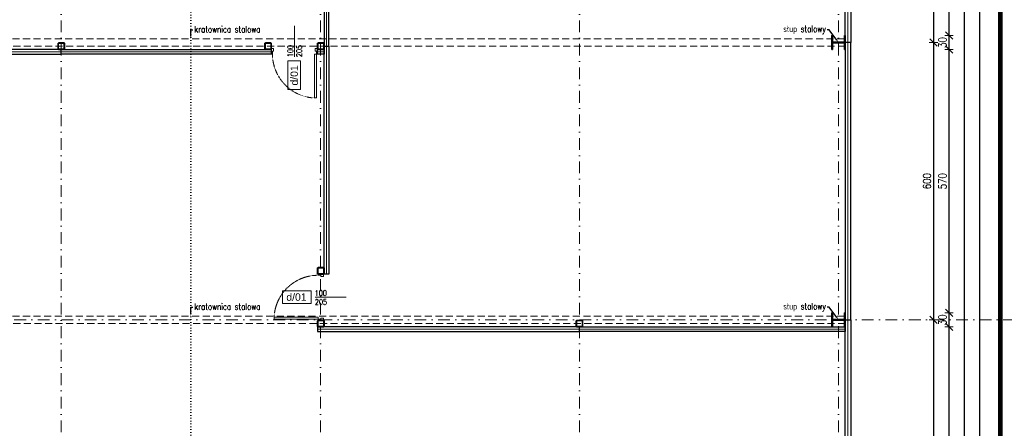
# Model space of a CAD drawing. Header units: millimetres. Extents: x 16720 to 74016, y 25810 to 81213.
# Tile 138 of 256: x 33377 to 35505, y 31223 to 32107. Entities that reach past the tile are written whole.
import ezdxf
from ezdxf import colors
from ezdxf.entities.mleader import LeaderData, LeaderLine
from ezdxf.enums import TextEntityAlignment as Align
from ezdxf.math import Vec2, Vec3

# ---------------------------------------------------------------- set-up
doc = ezdxf.new("R2010")
doc.units = ezdxf.units.MM
for name, pattern in [('ACAD_ISO07W100', [3, 0, -3]), ('ACAD_ISO10W100', [18, 12, -3, 0, -3]), ('DASHDOTX2', [50.8, 25.4, -12.7, 0, -12.7]), ('DASHED2', [9.525, 6.35, -3.175]), ('HIDDENX2', [19.05, 12.7, -6.35])]:
    doc.linetypes.add(name, pattern=pattern)
for name, color, linetype, lineweight in [('0P - Doors', 71, 'Continuous', 9), ('1', 7, 'Continuous', 9), ('_IZOLACJA TERM.', 94, 'BATTING', 9), ('_L_GRANICA DZIAŁKI', 10, 'Continuous', 25), ('_O_KROPKOWANE', 2, 'ACAD_ISO07W100', 9), ('_OPISY', 110, 'Continuous', 9), ('_OŚ', 165, 'DASHDOTX2', 9), ('_PRZERYWANE', 252, 'HIDDENX2', 9), ('_PŁYTA WARSTWOWA', 70, 'Continuous', 25), ('_STAL', 113, 'Continuous', 35), ('_STOLARKA', 150, 'Continuous', 18), ('_WYMIAR', 151, 'Continuous', 9), ('AK_A_osie', 251, 'ACAD_ISO10W100', 9)]:
    doc.layers.add(name, color=color, linetype=linetype, lineweight=lineweight)
doc.styles.add('_PRZEKRÓJ 12', font='ARIALNB.TTF', dxfattribs={"height": 12})
doc.styles.add('Arial', font='arial.ttf')
doc.styles.add('MB_050', font='simplex.shx', dxfattribs={"width": 0.8, "height": 9})
doc.styles.add('ROMANS', font='romans.shx', dxfattribs={"width": 0.8, "height": 17})
doc.linetypes.add('BATTING', pattern='A,0.00254,-2.54,[134,ltypeshp.shx,S=2.54,R=0,X=-2.54,Y=0],-5.08,[134,ltypeshp.shx,S=2.54,R=180,X=2.54,Y=0],-2.54', length=10.16254)
doc.dimstyles.new('DOM w 100', dxfattribs={"dimscale": 8, "dimtxt": 2.5, "dimasz": 0.2, "dimexe": 1.25, "dimexo": 2, "dimgap": 0.7, "dimtad": 1, "dimdec": 0, "dimtxsty": 'ROMANS', "dimblk1": 'wymgreg', "dimblk2": 'wymgregII', "dimsah": 1, "dimcen": 2.5, "dimdle": 1, "dimse1": 1, "dimse2": 1, "dimadec": 0, "dimazin": 0, "dimtfac": 1, "dimtdec": 0, "dimtix": 1, "dimtmove": 1, "dimatfit": 3, "dimfxl": 1.25, "dimarcsym": 0})

# ---------------------------------------------------------------- blocks, each defined once
blk = doc.blocks.new('wymgreg')
at = {"layer": '1'}
for p, q in [((0, 0), (-4.9, -4.9)), ((4.8, 0), (-3.9, 0)), ((0, 5.7), (0, -5.7)), ((0, 0), (4.9, 4.9))]:
    blk.add_line(p, q, dxfattribs=at)
blk = doc.blocks.new('wymgregII')
at = {"layer": '1', "rotation": 180}
blk.add_blockref('wymgreg', (0, 0), dxfattribs=at)
blk = doc.blocks.new('*D6233')
at = {"layer": '_WYMIAR', "color": 0, "lineweight": -2}
blk.add_line((35452.4, 29632), (35452.4, 32682.8), dxfattribs=at)
at = {"layer": 'Defpoints', "color": 0}
for p in [(35173.2, 32684.4), (35452.4, 32684.4), (35173.2, 29630.4)]:
    blk.add_point(p, dxfattribs=at)
at = {"layer": '_WYMIAR', "color": 0, "linetype": 'ByBlock', "lineweight": -2, "xscale": 1.6, "yscale": 1.6, "zscale": 1.6}
for name, p, rotation in [('wymgregII', (35452.4, 32684.4), 90), ('wymgreg', (35452.4, 29630.4), 270)]:
    blk.add_blockref(name, p, dxfattribs=dict(at, rotation=rotation))
at = {"layer": '_WYMIAR', "color": 0, "insert": (35438.3, 31157.4), "char_height": 17, "attachment_point": 5, "rotation": 90, "style": 'ROMANS'}
blk.add_mtext('3054', dxfattribs=at)
blk = doc.blocks.new('*D6235')
at = {"layer": '_WYMIAR', "color": 0, "lineweight": -2}
blk.add_line((35419.4, 29644), (35419.4, 32670.8), dxfattribs=at)
at = {"layer": 'Defpoints', "color": 0}
for p in [(35161.2, 32672.4), (35419.4, 32672.4), (35161.2, 29642.4)]:
    blk.add_point(p, dxfattribs=at)
at = {"layer": '_WYMIAR', "color": 0, "linetype": 'ByBlock', "lineweight": -2, "xscale": 1.6, "yscale": 1.6, "zscale": 1.6}
for name, p, rotation in [('wymgregII', (35419.4, 32672.4), 90), ('wymgreg', (35419.4, 29642.4), 270)]:
    blk.add_blockref(name, p, dxfattribs=dict(at, rotation=rotation))
at = {"layer": '_WYMIAR', "color": 0, "insert": (35405.3, 31157.4), "char_height": 17, "attachment_point": 5, "rotation": 90, "style": 'ROMANS'}
blk.add_mtext('3030', dxfattribs=at)
blk = doc.blocks.new('*D6243')
at = {"layer": '_WYMIAR', "color": 0, "lineweight": -2}
blk.add_line((35385.8, 30874), (35385.8, 31440.8), dxfattribs=at)
at = {"layer": 'Defpoints', "color": 0}
for p in [(35161.2, 31442.4), (35385.8, 31442.4), (35161.2, 30872.4)]:
    blk.add_point(p, dxfattribs=at)
at = {"layer": '_WYMIAR', "color": 0, "linetype": 'ByBlock', "lineweight": -2, "xscale": 1.6, "yscale": 1.6, "zscale": 1.6}
for name, p, rotation in [('wymgregII', (35385.8, 31442.4), 90), ('wymgreg', (35385.8, 30872.4), 270)]:
    blk.add_blockref(name, p, dxfattribs=dict(at, rotation=rotation))
at = {"layer": '_WYMIAR', "color": 0, "insert": (35371.7, 31157.4), "char_height": 17, "attachment_point": 5, "rotation": 90, "style": 'ROMANS'}
blk.add_mtext('570', dxfattribs=at)
blk = doc.blocks.new('*D6244')
at = {"layer": '_WYMIAR', "color": 0, "lineweight": -2}
for p, q in [((35385.8, 31474), (35385.8, 31475.6)), ((35385.8, 31442.4), (35385.8, 31472.4)), ((35385.8, 31440.8), (35385.8, 31439.2))]:
    blk.add_line(p, q, dxfattribs=at)
at = {"layer": 'Defpoints', "color": 0}
for p in [(35161.2, 31472.4), (35385.8, 31472.4), (35161.2, 31442.4)]:
    blk.add_point(p, dxfattribs=at)
at = {"layer": '_WYMIAR', "color": 0, "linetype": 'ByBlock', "lineweight": -2, "xscale": 1.6, "yscale": 1.6, "zscale": 1.6}
for name, p, rotation in [('wymgregII', (35385.8, 31472.4), 270), ('wymgreg', (35385.8, 31442.4), 90)]:
    blk.add_blockref(name, p, dxfattribs=dict(at, rotation=rotation))
at = {"layer": '_WYMIAR', "color": 0, "insert": (35371.7, 31457.4), "char_height": 17, "attachment_point": 5, "rotation": 90, "style": 'ROMANS'}
blk.add_mtext('30', dxfattribs=at)
blk = doc.blocks.new('*D6245')
at = {"layer": '_WYMIAR', "color": 0, "lineweight": -2}
blk.add_line((35385.8, 31474), (35385.8, 32040.8), dxfattribs=at)
at = {"layer": 'Defpoints', "color": 0}
for p in [(35161.2, 32042.4), (35385.8, 32042.4), (35161.2, 31472.4)]:
    blk.add_point(p, dxfattribs=at)
at = {"layer": '_WYMIAR', "color": 0, "linetype": 'ByBlock', "lineweight": -2, "xscale": 1.6, "yscale": 1.6, "zscale": 1.6}
for name, p, rotation in [('wymgregII', (35385.8, 32042.4), 90), ('wymgreg', (35385.8, 31472.4), 270)]:
    blk.add_blockref(name, p, dxfattribs=dict(at, rotation=rotation))
at = {"layer": '_WYMIAR', "color": 0, "insert": (35371.7, 31757.4), "char_height": 17, "attachment_point": 5, "rotation": 90, "style": 'ROMANS'}
blk.add_mtext('570', dxfattribs=at)
blk = doc.blocks.new('*D6246')
at = {"layer": '_WYMIAR', "color": 0, "lineweight": -2}
for p, q in [((35385.8, 32074), (35385.8, 32075.6)), ((35385.8, 32042.4), (35385.8, 32072.4)), ((35385.8, 32040.8), (35385.8, 32039.2))]:
    blk.add_line(p, q, dxfattribs=at)
at = {"layer": 'Defpoints', "color": 0}
for p in [(35161.2, 32072.4), (35385.8, 32072.4), (35161.2, 32042.4)]:
    blk.add_point(p, dxfattribs=at)
at = {"layer": '_WYMIAR', "color": 0, "linetype": 'ByBlock', "lineweight": -2, "xscale": 1.6, "yscale": 1.6, "zscale": 1.6}
for name, p, rotation in [('wymgregII', (35385.8, 32072.4), 270), ('wymgreg', (35385.8, 32042.4), 90)]:
    blk.add_blockref(name, p, dxfattribs=dict(at, rotation=rotation))
at = {"layer": '_WYMIAR', "color": 0, "insert": (35371.7, 32057.4), "char_height": 17, "attachment_point": 5, "rotation": 90, "style": 'ROMANS'}
blk.add_mtext('30', dxfattribs=at)
blk = doc.blocks.new('*D6247')
at = {"layer": '_WYMIAR', "color": 0, "lineweight": -2}
blk.add_line((35385.8, 32074), (35385.8, 32640.8), dxfattribs=at)
at = {"layer": 'Defpoints', "color": 0}
for p in [(35161.2, 32642.4), (35385.8, 32642.4), (35161.2, 32072.4)]:
    blk.add_point(p, dxfattribs=at)
at = {"layer": '_WYMIAR', "color": 0, "linetype": 'ByBlock', "lineweight": -2, "xscale": 1.6, "yscale": 1.6, "zscale": 1.6}
for name, p, rotation in [('wymgregII', (35385.8, 32642.4), 90), ('wymgreg', (35385.8, 32072.4), 270)]:
    blk.add_blockref(name, p, dxfattribs=dict(at, rotation=rotation))
at = {"layer": '_WYMIAR', "color": 0, "insert": (35371.7, 32357.4), "char_height": 17, "attachment_point": 5, "rotation": 90, "style": 'ROMANS'}
blk.add_mtext('570', dxfattribs=at)
blk = doc.blocks.new('*D6251')
at = {"layer": '_WYMIAR', "color": 0, "lineweight": -2}
blk.add_line((35352.1, 32655.8), (35352.1, 32059), dxfattribs=at)
at = {"layer": 'Defpoints', "color": 0}
for p in [(35164.5, 32657.4), (35164.5, 32057.4), (35352.1, 32057.4)]:
    blk.add_point(p, dxfattribs=at)
at = {"layer": '_WYMIAR', "color": 0, "linetype": 'ByBlock', "lineweight": -2, "xscale": 1.6, "yscale": 1.6, "zscale": 1.6}
for name, p, rotation in [('wymgreg', (35352.1, 32657.4), 90), ('wymgregII', (35352.1, 32057.4), 270)]:
    blk.add_blockref(name, p, dxfattribs=dict(at, rotation=rotation))
at = {"layer": '_WYMIAR', "color": 0, "insert": (35338, 32357.4), "char_height": 17, "attachment_point": 5, "rotation": 90, "style": 'ROMANS'}
blk.add_mtext('600', dxfattribs=at)
blk = doc.blocks.new('*D6252')
at = {"layer": '_WYMIAR', "color": 0, "lineweight": -2}
blk.add_line((35352.1, 32055.8), (35352.1, 31459), dxfattribs=at)
at = {"layer": 'Defpoints', "color": 0}
for p in [(35352.1, 32057.4), (35352.1, 31457.4), (35352.1, 31457.4)]:
    blk.add_point(p, dxfattribs=at)
at = {"layer": '_WYMIAR', "color": 0, "linetype": 'ByBlock', "lineweight": -2, "xscale": 1.6, "yscale": 1.6, "zscale": 1.6}
for name, p, rotation in [('wymgreg', (35352.1, 32057.4), 90), ('wymgregII', (35352.1, 31457.4), 270)]:
    blk.add_blockref(name, p, dxfattribs=dict(at, rotation=rotation))
at = {"layer": '_WYMIAR', "color": 0, "insert": (35338, 31757.4), "char_height": 17, "attachment_point": 5, "rotation": 90, "style": 'ROMANS'}
blk.add_mtext('600', dxfattribs=at)
blk = doc.blocks.new('*D6253')
at = {"layer": '_WYMIAR', "color": 0, "lineweight": -2}
blk.add_line((35352.1, 31455.8), (35352.1, 30859), dxfattribs=at)
at = {"layer": 'Defpoints', "color": 0}
for p in [(35352.1, 31457.4), (35352.1, 30857.4), (35352.1, 30857.4)]:
    blk.add_point(p, dxfattribs=at)
at = {"layer": '_WYMIAR', "color": 0, "linetype": 'ByBlock', "lineweight": -2, "xscale": 1.6, "yscale": 1.6, "zscale": 1.6}
for name, p, rotation in [('wymgreg', (35352.1, 31457.4), 90), ('wymgregII', (35352.1, 30857.4), 270)]:
    blk.add_blockref(name, p, dxfattribs=dict(at, rotation=rotation))
at = {"layer": '_WYMIAR', "color": 0, "insert": (35338, 31157.4), "char_height": 17, "attachment_point": 5, "rotation": 90, "style": 'ROMANS'}
blk.add_mtext('600', dxfattribs=at)
blk = doc.blocks.new('*U6832')
at = {"layer": '_PRZERYWANE', "linetype": 'DASHED2', "ltscale": 0.8}
blk.add_arc((-23, 99), 952, 92.3869, 179.9513, dxfattribs=at)
at = {"layer": '_STOLARKA'}
for points in [[(-25, 100), (-25, 1050), (-69, 1050), (-69, 100)], [(-975, 100), (-1000, 100), (-1000, -20), (-950, -20), (-950, 38), (-975, 38)], [(-25, 100), (0, 100), (0, -20), (-50, -20), (-50, 38), (-25, 38)]]:
    blk.add_lwpolyline(points, close=True, dxfattribs=at)
blk = doc.blocks.new('OPIS OTWÓR 50 P')
blk.add_lwpolyline([(77.5, -9.9), (31.6, -9.9), (31.6, 10.5), (77.5, 10.5)], close=True)
at = {"layer": 'AK_A_osie', "linetype": 'Continuous'}
blk.add_line((-25, 0), (25, 0), dxfattribs=at)
at = {"style": 'MB_050', "width": 0.8}
blk.add_attdef('ODPORNOSC_OGNIOWA', text='', height=9, dxfattribs=at).set_placement((-26.6, 0), align=Align.MIDDLE_RIGHT)
at = {"style": 'MB_050', "width": 0.8, "flags": 4}
for tag, p in [('SZER', (0, 0)), ('WYS', (0, -15))]:
    blk.add_attdef(tag, text='', height=9, dxfattribs=at).set_placement(p, align=Align.BOTTOM_CENTER)
at = {"style": '_PRZEKRÓJ 12', "flags": 4}
blk.add_attdef('RODZAJ', text='', height=12, dxfattribs=at).set_placement((54.5, 0.3), align=Align.MIDDLE_CENTER)

msp = doc.modelspace()

# ---------------------------------------------------------------- linework, layer by layer
at = {"layer": '_IZOLACJA TERM.', "ltscale": 0.58}
for p, q in [((35167.2, 32684.4), (35167.2, 32057.4)), ((35167.2, 32057.4), (35167.2, 31457.4)), ((35167.2, 31457.4), (35167.2, 30857.4))]:
    msp.add_line(p, q, dxfattribs=at)
at = {"layer": '_IZOLACJA TERM.', "ltscale": 0.48}
for p, q in [((34039.7, 32672.4), (34039.7, 32049.4)), ((33466.7, 32037.4), (32906.7, 32037.4)), ((33920.7, 32037.4), (33466.7, 32037.4)), ((34020.7, 32037.4), (34034.7, 32037.4)), ((34039.7, 32049.4), (34039.7, 31556.4)), ((34020.7, 31437.4), (34586.7, 31437.4)), ((34586.7, 31437.4), (35161.2, 31437.4))]:
    msp.add_line(p, q, dxfattribs=at)
at = {"layer": '_L_GRANICA DZIAŁKI', "ltscale": 70, "const_width": 10}
msp.add_lwpolyline([(35496.9, 29292), (35496.3, 33224.8)], dxfattribs=at)
at = {"layer": '_O_KROPKOWANE', "ltscale": 2}
msp.add_line((33746.7, 29280.4), (33746.7, 33195.1), dxfattribs=at)
at = {"layer": '_OŚ'}
for p, q in [((33466.7, 29280.4), (33466.7, 33191.2)), ((34026.7, 29280.4), (34026.7, 33191.2)), ((34586.7, 29280.4), (34586.7, 33191.2)), ((35146.7, 29280.4), (35146.7, 33191.2)), ((35528.2, 31457.4), (30465.2, 31457.4))]:
    msp.add_line(p, q, dxfattribs=at)
at = {"layer": '_PRZERYWANE', "ltscale": 1.2}
for points in [[(32332.2, 32049.4), (32332.2, 32065.4), (35161.2, 32065.4), (35161.2, 32049.4)], [(32332.2, 31449.4), (32332.2, 31465.4), (35161.2, 31465.4), (35161.2, 31449.4)]]:
    msp.add_lwpolyline(points, close=True, dxfattribs=at)
at = {"layer": '_PŁYTA WARSTWOWA'}
for points in [[(35161.2, 32057.4), (35161.2, 32684.4), (35173.2, 32684.4), (35173.2, 32057.4)], [(34044.7, 32049.4), (34044.7, 32672.4), (34034.7, 32672.4), (34034.7, 32049.4)], [(35161.2, 32057.4), (35161.2, 31457.4), (35173.2, 31457.4), (35173.2, 32057.4)], [(33466.7, 32042.4), (32906.7, 32042.4), (32906.7, 32032.4), (33466.7, 32032.4)], [(33466.7, 32042.4), (33920.7, 32042.4), (33920.7, 32032.4), (33466.7, 32032.4)], [(34020.7, 32042.4), (34034.7, 32042.4), (34034.7, 32032.4), (34020.7, 32032.4)], [(34044.7, 32049.4), (34044.7, 31556.4), (34034.7, 31556.4), (34034.7, 32049.4)], [(34586.7, 31442.4), (34020.7, 31442.4), (34020.7, 31432.4), (34586.7, 31432.4)], [(34586.7, 31442.4), (35161.2, 31442.4), (35161.2, 31432.4), (34586.7, 31432.4)], [(35161.2, 30857.4), (35161.2, 31457.4), (35173.2, 31457.4), (35173.2, 30857.4)]]:
    msp.add_lwpolyline(points, close=True, dxfattribs=at)
at = {"layer": '_STAL'}
for points in [[(33461, 32056.4), (33472.5, 32056.4, -0.414214), (33473.7, 32055.2), (33473.7, 32043.7, -0.414214), (33472.5, 32042.4), (33461, 32042.4, -0.414214), (33459.7, 32043.7), (33459.7, 32055.2, -0.414214)], [(33908, 32056.4), (33919.5, 32056.4, -0.414214), (33920.7, 32055.2), (33920.7, 32043.7, -0.414214), (33919.5, 32042.4), (33908, 32042.4, -0.414214), (33906.7, 32043.7), (33906.7, 32055.2, -0.414214)], [(34022, 32056.4), (34033.5, 32056.4, -0.414214), (34034.7, 32055.2), (34034.7, 32043.7, -0.414214), (34033.5, 32042.4), (34022, 32042.4, -0.414214), (34020.7, 32043.7), (34020.7, 32055.2, -0.414214)], [(33461, 32055.9), (33472.5, 32055.9, -0.414214), (33473.2, 32055.2), (33473.2, 32043.7, -0.414214), (33472.5, 32042.9), (33461, 32042.9, -0.414214), (33460.2, 32043.7), (33460.2, 32055.2, -0.414214)], [(33908, 32055.9), (33919.5, 32055.9, -0.414214), (33920.2, 32055.2), (33920.2, 32043.7, -0.414214), (33919.5, 32042.9), (33908, 32042.9, -0.414214), (33907.2, 32043.7), (33907.2, 32055.2, -0.414214)], [(34022, 32055.9), (34033.5, 32055.9, -0.414214), (34034.2, 32055.2), (34034.2, 32043.7, -0.414214), (34033.5, 32042.9), (34022, 32042.9, -0.414214), (34021.2, 32043.7), (34021.2, 32055.2, -0.414214)], [(34022, 31570.4), (34033.5, 31570.4, -0.414214), (34034.7, 31569.2), (34034.7, 31557.7, -0.414214), (34033.5, 31556.4), (34022, 31556.4, -0.414214), (34020.7, 31557.7), (34020.7, 31569.2, -0.414214)], [(34022, 31569.9), (34033.5, 31569.9, -0.414214), (34034.2, 31569.2), (34034.2, 31557.7, -0.414214), (34033.5, 31556.9), (34022, 31556.9, -0.414214), (34021.2, 31557.7), (34021.2, 31569.2, -0.414214)], [(34022, 31456.4), (34033.5, 31456.4, -0.414214), (34034.7, 31455.2), (34034.7, 31443.7, -0.414214), (34033.5, 31442.4), (34022, 31442.4, -0.414214), (34020.7, 31443.7), (34020.7, 31455.2, -0.414214)], [(34022, 31455.9), (34033.5, 31455.9, -0.414214), (34034.2, 31455.2), (34034.2, 31443.7, -0.414214), (34033.5, 31442.9), (34022, 31442.9, -0.414214), (34021.2, 31443.7), (34021.2, 31455.2, -0.414214)], [(34581, 31456.4), (34592.5, 31456.4, -0.414214), (34593.7, 31455.2), (34593.7, 31443.7, -0.414214), (34592.5, 31442.4), (34581, 31442.4, -0.414214), (34579.7, 31443.7), (34579.7, 31455.2, -0.414214)], [(34581, 31455.9), (34592.5, 31455.9, -0.414214), (34593.2, 31455.2), (34593.2, 31443.7, -0.414214), (34592.5, 31442.9), (34581, 31442.9, -0.414214), (34580.2, 31443.7), (34580.2, 31455.2, -0.414214)]]:
    msp.add_lwpolyline(points, format="xyb", close=True, dxfattribs=at)
for points in [[(35132.2, 32042.4), (35133.6, 32042.4), (35133.6, 32054.3, -0.414214), (35136.3, 32057), (35157.1, 32057, -0.414214), (35159.8, 32054.3), (35159.8, 32042.4), (35161.2, 32042.4), (35161.2, 32072.4), (35159.8, 32072.4), (35159.8, 32060.6, -0.414214), (35157.1, 32057.9), (35136.3, 32057.9, -0.414214), (35133.6, 32060.6), (35133.6, 32072.4), (35132.2, 32072.4), (35132.2, 32042.4)], [(35132.2, 31442.4), (35133.6, 31442.4), (35133.6, 31454.3, -0.414214), (35136.3, 31457), (35157.1, 31457, -0.414214), (35159.8, 31454.3), (35159.8, 31442.4), (35161.2, 31442.4), (35161.2, 31472.4), (35159.8, 31472.4), (35159.8, 31460.6, -0.414214), (35157.1, 31457.9), (35136.3, 31457.9, -0.414214), (35133.6, 31460.6), (35133.6, 31472.4), (35132.2, 31472.4), (35132.2, 31442.4)]]:
    msp.add_lwpolyline(points, format="xyb", dxfattribs=at)

# ---------------------------------------------------------------- block references
at = {"layer": '0P - Doors', "linetype": 'DASHED2', "xscale": -0.1, "yscale": 0.1, "zscale": 0.1}
for p, rotation in [((34020.7, 32042.4), 179.9999999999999), ((34031.7, 31456.4), 89.99999999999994)]:
    msp.add_blockref('*U6832', p, dxfattribs=dict(at, rotation=rotation))
at = {"layer": '_OPISY', "color": 7}
ref = msp.add_blockref('OPIS OTWÓR 50 P', (33970.7, 32060.1), dxfattribs=dict(at, xscale=-1.343680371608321, yscale=1.343680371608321, zscale=1.343680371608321, rotation=89.99999999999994))
ref.add_attrib('SZER', '100', dxfattribs={"layer": '0', "height": 12.09, "rotation": 90, "style": 'MB_050', "width": 0.8, "flags": 4}).set_placement((33971.4, 32038.8), align=Align.BOTTOM_CENTER)
ref.add_attrib('WYS', '205', dxfattribs={"layer": '0', "height": 12.09, "rotation": 90, "style": 'MB_050', "width": 0.8, "flags": 4}).set_placement((33990.6, 32039.1), align=Align.BOTTOM_CENTER)
ref.add_attrib('RODZAJ', 'd/01', dxfattribs={"layer": '0', "height": 16.12, "rotation": 90, "style": 'Arial', "flags": 4}).set_placement((33970.3, 31986.2), align=Align.MIDDLE_CENTER)
ref = msp.add_blockref('OPIS OTWÓR 50 P', (34049, 31506.4), dxfattribs=dict(at, xscale=-1.343680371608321, yscale=1.343680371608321, zscale=1.343680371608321))
ref.add_attrib('SZER', '100', dxfattribs={"layer": '0', "height": 12.09, "style": 'MB_050', "width": 0.8, "flags": 4}).set_placement((34027.7, 31505.7), align=Align.BOTTOM_CENTER)
ref.add_attrib('WYS', '205', dxfattribs={"layer": '0', "height": 12.09, "style": 'MB_050', "width": 0.8, "flags": 4}).set_placement((34028, 31486.5), align=Align.BOTTOM_CENTER)
ref.add_attrib('RODZAJ', 'd/01', dxfattribs={"layer": '0', "height": 16.12, "style": 'Arial', "flags": 4}).set_placement((33975.1, 31506.8), align=Align.MIDDLE_CENTER)

# ---------------------------------------------------------------- dimensions: what is measured, and where the dimension line sits
at = {"layer": '_WYMIAR'}
for base, p1, p2, picture, middle in [((35419.4, 32672.4), (35161.2, 29642.4), (35161.2, 32672.4), '*D6235', (35405.3, 31157.4)), ((35452.4, 32684.4), (35173.2, 29630.4), (35173.2, 32684.4), '*D6233', (35438.3, 31157.4)), ((35352.1, 32057.4), (35164.5, 32657.4), (35164.5, 32057.4), '*D6251', (35338, 32357.4)), ((35385.8, 32642.4), (35161.2, 32072.4), (35161.2, 32642.4), '*D6247', (35371.7, 32357.4)), ((35385.8, 32072.4), (35161.2, 32042.4), (35161.2, 32072.4), '*D6246', (35371.7, 32057.4)), ((35352.1, 31457.4), (35352.1, 32057.4), (35352.1, 31457.4), '*D6252', (35338, 31757.4)), ((35385.8, 32042.4), (35161.2, 31472.4), (35161.2, 32042.4), '*D6245', (35371.7, 31757.4)), ((35385.8, 31472.4), (35161.2, 31442.4), (35161.2, 31472.4), '*D6244', (35371.7, 31457.4)), ((35352.1, 30857.4), (35352.1, 31457.4), (35352.1, 30857.4), '*D6253', (35338, 31157.4)), ((35385.8, 31442.4), (35161.2, 30872.4), (35161.2, 31442.4), '*D6243', (35371.7, 31157.4))]:
    dim = msp.add_linear_dim(base=base, p1=p1, p2=p2, angle=90, dimstyle='DOM w 100', dxfattribs=at)
    dim.commit()
    dim.dimension.update_dxf_attribs({"geometry": picture, "text_midpoint": middle})

# ---------------------------------------------------------------- leaders
at = {"layer": '_OPISY'}
ml = msp.add_multileader_mtext('Standard', dxfattribs=at)
ml.set_content('{\\Fsimplex|c238;kratownica stalowa}', color=256, style='ROMANS')
ml.set_leader_properties()
ml.build(insert=Vec2(0, 0))
ml.multileader.update_dxf_attribs({"dogleg_length": 4, "arrow_head_size": 6})
ctx = ml.context
ctx.base_point, ctx.char_height, ctx.arrow_head_size, ctx.landing_gap_size, ctx.plane_origin, ctx.plane_x_axis, ctx.plane_y_axis = Vec3(33751.3, 32084.6), 14, 6, 3, Vec3(34225.5, 31753.3), Vec3(1, 0, 0), Vec3(0, 1, 0)
ctx.text_align_type = 2
notes = []
notes.append((ctx, [(1, (1, 1, 0), (33746.7, 32084.6), (1, 0, 0), 4.57, [(0, [(33746.7, 32065.4)], 0, [])])]))
ctx.mtext.insert, ctx.mtext.text_direction, ctx.mtext.flow_direction = Vec3(33754.3, 32093), Vec3(1, 0, 0), 5
ml = msp.add_multileader_mtext('Standard', dxfattribs=at)
ml.set_content('{\\Fsimplex|c238;słup stalowy \\P}', color=256, style='ROMANS')
ml.set_leader_properties()
ml.build(insert=Vec2(0, 0))
ml.multileader.update_dxf_attribs({"dogleg_length": 4, "arrow_head_size": 6})
ctx = ml.context
ctx.base_point, ctx.char_height, ctx.arrow_head_size, ctx.landing_gap_size, ctx.plane_origin, ctx.plane_x_axis, ctx.plane_y_axis = Vec3(35010.8, 32084.6), 14, 6, 3, Vec3(34648.1, 31753.3), Vec3(1, 0, 0), Vec3(0, 1, 0)
ctx.text_align_type = 2
notes.append((ctx, [(1, (1, 1, 0), (35126.9, 32084.6), (-1, 0, 0), 4.57, [(0, [(35146.7, 32057.9)], 0, [])])]))
ctx.mtext.insert, ctx.mtext.text_direction, ctx.mtext.alignment, ctx.mtext.flow_direction = Vec3(35119.4, 32093.9), Vec3(1, 0, 0), 3, 5
ml = msp.add_multileader_mtext('Standard', dxfattribs=at)
ml.set_content('{\\Fsimplex|c238;kratownica stalowa}', color=256, style='ROMANS')
ml.set_leader_properties()
ml.build(insert=Vec2(0, 0))
ml.multileader.update_dxf_attribs({"dogleg_length": 4, "arrow_head_size": 6})
ctx = ml.context
ctx.base_point, ctx.char_height, ctx.arrow_head_size, ctx.landing_gap_size, ctx.plane_origin, ctx.plane_x_axis, ctx.plane_y_axis = Vec3(33751.3, 31484.6), 14, 6, 3, Vec3(34225.5, 31153.3), Vec3(1, 0, 0), Vec3(0, 1, 0)
ctx.text_align_type = 2
notes.append((ctx, [(1, (1, 1, 0), (33746.7, 31484.6), (1, 0, 0), 4.57, [(0, [(33746.7, 31465.4)], 0, [])])]))
ctx.mtext.insert, ctx.mtext.text_direction, ctx.mtext.flow_direction = Vec3(33754.3, 31493), Vec3(1, 0, 0), 5
ml = msp.add_multileader_mtext('Standard', dxfattribs=at)
ml.set_content('{\\Fsimplex|c238;słup stalowy \\P}', color=256, style='ROMANS')
ml.set_leader_properties()
ml.build(insert=Vec2(0, 0))
ml.multileader.update_dxf_attribs({"dogleg_length": 4, "arrow_head_size": 6})
ctx = ml.context
ctx.base_point, ctx.char_height, ctx.arrow_head_size, ctx.landing_gap_size, ctx.plane_origin, ctx.plane_x_axis, ctx.plane_y_axis = Vec3(35010.8, 31484.6), 14, 6, 3, Vec3(34648.1, 31153.3), Vec3(1, 0, 0), Vec3(0, 1, 0)
ctx.text_align_type = 2
notes.append((ctx, [(1, (1, 1, 0), (35126.9, 31484.6), (-1, 0, 0), 4.57, [(0, [(35146.7, 31457.9)], 0, [])])]))
ctx.mtext.insert, ctx.mtext.text_direction, ctx.mtext.alignment, ctx.mtext.flow_direction = Vec3(35119.4, 31493.9), Vec3(1, 0, 0), 3, 5
for ctx, leaders in notes:
    for number, flags, end, landing, length, lines in leaders:
        leader = LeaderData()
        leader.index, (leader.has_last_leader_line, leader.has_dogleg_vector, leader.attachment_direction) = number, flags
        leader.last_leader_point, leader.dogleg_vector, leader.dogleg_length = Vec3(end), Vec3(landing), length
        for number, points, colour, breaks in lines:
            line = LeaderLine()
            line.index, line.vertices, line.color, line.breaks = number, Vec3.list(points), colors.encode_raw_color(colour), breaks
            leader.lines.append(line)
        ctx.leaders.append(leader)

doc.saveas('drawing.dxf')
